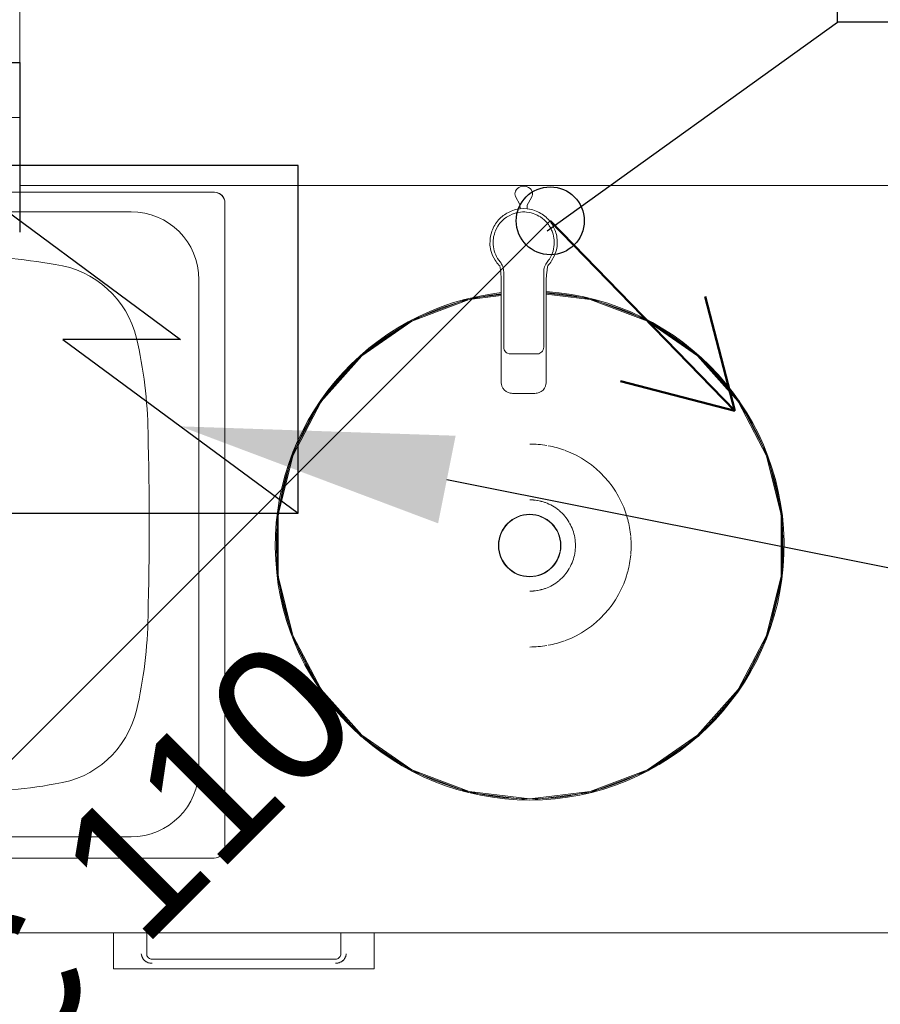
# Model space of a CAD drawing. Header units: millimetres. Extents: x -37728 to 44100, y 631619 to 691915.
# Tile 22 of 256: x -33485 to -32851, y 662305 to 663030. Entities that reach past the tile are written whole.
import ezdxf
from ezdxf import colors
from ezdxf.entities.mleader import LeaderData, LeaderLine
from ezdxf.lldxf.tags import DXFTag
from ezdxf.math import Vec2, Vec3

# ---------------------------------------------------------------- set-up
doc = ezdxf.new("R2010")
doc.units = ezdxf.units.MM
for name, color, linetype in [('_XREF', 7, 'Continuous'), ('IS_Inne_Urzadzenia_Wodociag', 3, 'SOLID'), ('IS_Opisy_działek_Wodociag', 7, 'SOLID')]:
    doc.layers.add(name, color=color, linetype=linetype)
for name, color, linetype, lineweight in [('A-DETL-GENF', 252, 'Continuous', 5), ('A-GENM', 252, 'Continuous', 5), ('A-GLAZ', 252, 'Continuous', 5), ('A-WALL', 252, 'Continuous', 35), ('G-IMPT', 252, 'Continuous', 5), ('I-FURN', 252, 'Continuous', 5), ('ins-kanaliza-sanitarna', 14, 'Continuous', 30), ('ins-kanaliza_pod stropem', 108, 'Continuous', 30), ('ins-kanalizacja-sanitarna-w posadzce', 35, 'KANALIZACJA_SANITARNA', 30), ('ins-opisy', 7, 'Continuous', 25), ('IS_kanalizacja podposadzkowa', 14, 'Continuous', 50), ('P-SANR-FIXT', 252, 'Continuous', 5)]:
    doc.layers.add(name, color=color, linetype=linetype, lineweight=lineweight)
doc.styles.add('Arial', font='arial.ttf', dxfattribs={"height": 5.447353})
doc.styles.get("Standard").update_dxf_attribs({"font": 'arial.ttf'})
doc.linetypes.add('KANALIZACJA_SANITARNA', pattern='A,0.5,-0.2,["KS",Standard,S=0.1,R=0,X=-0.1,Y=-0.05],-0.2', length=0.9)
tags = doc.linetypes.add('SOLID', pattern=[10, 10, 0]).pattern_tags.tags
tags[6:7] = [DXFTag(74, 4), DXFTag(75, 0), DXFTag(340, '0'), DXFTag(46, 0.0), DXFTag(50, 0.0), DXFTag(44, 0.0), DXFTag(45, 0.0)]
tags[4:5] = [DXFTag(74, 4), DXFTag(75, 0), DXFTag(340, '0'), DXFTag(46, 0.0), DXFTag(50, 0.0), DXFTag(44, 0.0), DXFTag(45, 0.0)]

# ---------------------------------------------------------------- blocks, each defined once
blk = doc.blocks.new('Modele ogólne 2 - Modele ogólne 1-9019300-__-00_00 Przyziemie PB')
at = {"layer": 'A-GENM', "color": 252}
blk.add_line((63628.875, 66141.592), (63892.187, 66141.592), dxfattribs=at)
for centre, start, end in [((63716.471, 66195.312), 15, 90), ((63716.471, 66147.872), 285, 345)]:
    blk.add_arc(centre, 0.78, start, end, dxfattribs=at)
blk = doc.blocks.new('MEBLE szafka kuchenna doł - 3 szuflady-9019311-__-00_00 Przyziemie PB')
at = {"layer": 'G-IMPT', "color": 252}
for p, q in [((-6.737, 61.959), (6.763, 61.959)), ((-7.137, 60.009), (-7.137, 61.559)), ((-7.137, 60.629), (-7.137, 61.559)), ((-7.137, 60.629), (-7.137, 61.559)), ((7.163, 61.559), (7.163, 60.009)), ((7.163, 61.559), (7.163, 60.046)), ((7.163, 61.559), (7.163, 60.046))]:
    blk.add_line(p, q, dxfattribs=at)
at = {"layer": 'G-IMPT', "color": 252, "flags": 128}
for points in [[(-6.737, 61.959), (-6.807, 61.953), (-6.875, 61.934), (-6.938, 61.905), (-6.995, 61.865), (-7.043, 61.816), (-7.083, 61.759), (-7.112, 61.696), (-7.131, 61.629), (-7.137, 61.559)], [(-7.137, 61.559), (-7.131, 61.629), (-7.112, 61.696), (-7.083, 61.759), (-7.043, 61.816), (-6.995, 61.865), (-6.938, 61.905), (-6.875, 61.934), (-6.807, 61.953), (-6.737, 61.959)], [(-7.043, 61.816), (-7.083, 61.759), (-7.112, 61.696), (-7.131, 61.629), (-7.137, 61.559)], [(-7.137, 61.559), (-7.131, 61.629), (-7.112, 61.696), (-7.083, 61.759), (-7.043, 61.816)], [(-7.043, 61.816), (-7.083, 61.759), (-7.112, 61.696), (-7.131, 61.629), (-7.137, 61.559)], [(-7.137, 61.559), (-7.131, 61.629), (-7.112, 61.696), (-7.083, 61.759), (-7.043, 61.816)], [(-6.737, 61.959), (-6.807, 61.953), (-6.875, 61.934), (-6.938, 61.905)], [(-6.938, 61.905), (-6.875, 61.934), (-6.807, 61.953), (-6.737, 61.959)], [(-6.737, 61.959), (-6.807, 61.953), (-6.875, 61.934), (-6.938, 61.905)], [(-6.938, 61.905), (-6.875, 61.934), (-6.807, 61.953), (-6.737, 61.959)], [(7.163, 61.559), (7.157, 61.629), (7.139, 61.696), (7.109, 61.759), (7.07, 61.816), (7.021, 61.865), (6.964, 61.905), (6.901, 61.934), (6.833, 61.953), (6.763, 61.959)], [(6.763, 61.959), (6.833, 61.953), (6.901, 61.934), (6.964, 61.905), (7.021, 61.865), (7.07, 61.816), (7.109, 61.759), (7.139, 61.696), (7.157, 61.629), (7.163, 61.559)], [(6.964, 61.905), (6.901, 61.934), (6.833, 61.953), (6.763, 61.959)], [(6.763, 61.959), (6.833, 61.953), (6.901, 61.934), (6.964, 61.905)], [(6.964, 61.905), (6.901, 61.934), (6.833, 61.953), (6.763, 61.959)], [(6.763, 61.959), (6.833, 61.953), (6.901, 61.934), (6.964, 61.905)], [(7.163, 61.559), (7.157, 61.629), (7.139, 61.696), (7.109, 61.759), (7.07, 61.816)], [(7.07, 61.816), (7.109, 61.759), (7.139, 61.696), (7.157, 61.629), (7.163, 61.559)], [(7.163, 61.559), (7.157, 61.629), (7.139, 61.696), (7.109, 61.759), (7.07, 61.816)], [(7.07, 61.816), (7.109, 61.759), (7.139, 61.696), (7.157, 61.629), (7.163, 61.559)]]:
    blk.add_lwpolyline(points, dxfattribs=at)
at = {"layer": 'I-FURN', "color": 252}
for p, q in [((-9.587, 62.659), (9.613, 62.659)), ((-9.587, 62.659), (-9.587, 60.009)), ((9.613, 60.009), (9.613, 62.659)), ((28.413, 0.009), (28.413, 0.139))]:
    blk.add_line(p, q, dxfattribs=at)
for points, knots in [([(-6.737, 62.259), (-6.781, 62.258), (-6.874, 62.251), (-7.067, 62.206), (-7.236, 62.118), (-7.344, 62.006), (-7.391, 61.945), (-7.423, 61.892), (-7.446, 61.849), (-7.467, 61.807), (-7.49, 61.753), (-7.519, 61.667), (-7.532, 61.603), (-7.537, 61.559)], [0, 0, 0, 0, 0.125, 0.25, 0.5, 0.5625, 0.625, 0.6875, 0.71875, 0.75, 0.8125, 0.875, 1, 1, 1, 1]), ([(7.563, 61.559), (7.558, 61.603), (7.545, 61.667), (7.516, 61.753), (7.493, 61.807), (7.472, 61.849), (7.449, 61.892), (7.417, 61.945), (7.371, 62.006), (7.262, 62.118), (7.093, 62.206), (6.9, 62.251), (6.808, 62.258), (6.763, 62.259)], [0, 0, 0, 0, 0.125, 0.1875, 0.25, 0.28125, 0.3125, 0.375, 0.4375, 0.5, 0.75, 0.875, 1, 1, 1, 1])]:
    blk.add_open_spline(points, degree=3, knots=knots, dxfattribs=at)
for points in [[(-7.537, 61.559), (-7.518, 61.671), (-7.456, 61.868), (-7.291, 62.083), (-7.056, 62.218), (-6.851, 62.254), (-6.737, 62.259)], [(6.763, 62.259), (6.877, 62.254), (7.082, 62.218), (7.318, 62.083), (7.482, 61.868), (7.544, 61.671), (7.563, 61.559)]]:
    blk.add_open_spline(points, degree=3, dxfattribs=at)
blk = doc.blocks.new('Windows_S9000-Double-Vent-Window-with-Sashbars - O3 Windows_S9000-Double-Vent-Window-with-Sashbars 2-9090604-__-00_00 Przyziemie PB')
at = {"layer": 'A-GLAZ', "color": 252}
for p, q in [((-69, -2.4), (-69, -23.4)), ((-69, -23.4), (69, -23.4))]:
    blk.add_line(p, q, dxfattribs=at)
blk = doc.blocks.new('Stainless steel double bowl kitchen sink - J - 870510901 - 870510901 Stainless Steel-9242415-__-00_00 Przyziemie PB')
at = {"layer": 'A-GENM', "color": 252}
for p, q in [((-44.2, 0), (-10.539, 0)), ((-5.59, 0), (7.461, 0)), ((12.41, 0), (44.2, 0)), ((-45, -48.2), (-45, -0.8)), ((-38.085, -1.434), (-10.055, -1.434)), ((-6.069, -1.434), (0.228, -1.434)), ((7.945, -1.434), (0.228, -1.434)), ((38.085, -1.434), (11.931, -1.434)), ((45, -0.8), (45, -48.2)), ((-28.856, -4.85), (-13.556, -4.615)), ((28.856, -4.85), (13.556, -4.615)), ((-43.085, -42.434), (-43.085, -6.434)), ((43.085, -42.434), (43.085, -6.434)), ((-28.856, -44.018), (-13.556, -44.253)), ((28.856, -44.018), (13.556, -44.253)), ((1.682, -47.434), (-38.085, -47.434)), ((1.682, -47.434), (38.085, -47.434)), ((44.2, -49), (-44.2, -49))]:
    blk.add_line(p, q, dxfattribs=at)
for centre in [(-11.407, -24.434), (11.407, -24.434)]:
    blk.add_circle(centre, 3.878, dxfattribs=at)
for centre, radius, start, end in [((-44.2, -0.8), 0.8, 90, 180), ((44.2, -0.8), 0.8, 360, 90), ((-38.085, -6.434), 5, 90, 180), ((38.085, -6.434), 5, 360, 90), ((-26.269, -39.062), 34.31, 94.3232, 100.46346), ((-13.402, -14.634), 10.021, 68.37504, 90.87941), ((13.402, -14.634), 10.021, 89.12059, 100.62169), ((26.269, -39.062), 34.31, 79.53654, 85.6768), ((-31.562, -12.371), 7.111, 97.57899, 166.70526), ((31.562, -12.371), 7.111, 13.29474, 82.42101), ((13.402, -14.634), 10.021, 121.35066, 156.78112), ((-13.402, -14.634), 10.021, 23.21888, 45.74226), ((-7.416, -18.077), 31.922, 166.70526, 179.29474), ((-54.695, -23.558), 52.117, 359.03679, 14.30107), ((54.695, -23.558), 52.117, 165.69893, 180.96321), ((7.416, -18.077), 31.922, 0.70526, 13.29474), ((225.05, -24.434), 264.471, 178.5375, 181.4625), ((-225.05, -24.434), 264.471, 358.5375, 1.4625), ((-54.695, -25.31), 52.117, 345.69893, 0.96321), ((54.695, -25.31), 52.117, 179.03679, 194.30107), ((-7.416, -30.791), 31.922, 180.70526, 193.29474), ((7.416, -30.791), 31.922, 346.70526, 359.29474), ((-31.562, -36.497), 7.111, 193.29474, 262.42101), ((-13.402, -34.233), 10.021, 269.12059, 336.78112), ((13.402, -34.233), 10.021, 203.21888, 270.87941), ((31.562, -36.497), 7.111, 277.57899, 346.70526), ((-38.085, -42.434), 5, 180, 270), ((38.085, -42.434), 5, 270, 360), ((-26.269, -9.805), 34.31, 259.53654, 265.6768), ((26.269, -9.805), 34.31, 274.3232, 280.46346), ((-44.2, -48.2), 0.8, 180, 270), ((44.2, -48.2), 0.8, 270, 360)]:
    blk.add_arc(centre, radius, start, end, dxfattribs=at)
blk = doc.blocks.new('Sanitary_Basins_DELABIE_120470-HEMI-inset-round-washbasin-diam-3 - Sanitary_Basins_DELABIE_120470-HEMI-inset-round-washbasin-diam-3-9282861-__-00_00 Przyziemie PB')
at = {"layer": 'A-GENM', "color": 252}
for radius, start, end in [(18.73, 90, 263.54413), (18.65, 90, 263.51644), (18.73, 273.73789, 90), (18.65, 273.75392, 90), (7.469, 80.2369, 90), (7.469, 69.86628, 79.41176), (7.469, 15.2254, 69.61315), (3.368, 70.53114, 90), (3.357, 83.57455, 90), (3.357, 70, 80.82776), (3.368, 50.30106, 70), (2.302, 90, 270), (2.275, 90, 270), (2.302, 270, 90), (2.275, 270, 88.90242), (3.368, 30, 50), (3.368, 10, 29.4335), (7.469, 5.29412, 14.98902), (3.368, 350.40588, 9.59412), (7.469, 355.10206, 4.89794), (3.368, 330.5665, 350), (7.469, 345.01098, 354.70588), (3.368, 310, 330), (7.469, 290.38685, 344.7746), (3.368, 290, 309.69894), (3.368, 270, 289.46886), (3.357, 270, 276.42545), (3.357, 279.17224, 290), (7.469, 280.58824, 290.13372), (7.469, 270, 279.7631)]:
    blk.add_arc((0, 0), radius, start, end, dxfattribs=at)
at = {"layer": 'G-IMPT', "color": 252, "flags": 128}
for points in [[(0, 18.73), (-4.482, 18.186), (-8.704, 16.585), (-12.42, 14.02), (-15.414, 10.64), (-17.513, 6.642), (-18.593, 2.258), (-18.593, -2.258), (-17.513, -6.642), (-15.414, -10.64), (-12.42, -14.02), (-8.704, -16.585), (-4.482, -18.186), (-2.09, -18.476)], [(-2.09, -18.396), (-4.463, -18.108), (-8.667, -16.514), (-12.367, -13.96), (-15.349, -10.594), (-17.438, -6.613), (-18.514, -2.248), (-18.514, 2.248), (-17.438, 6.613), (-15.349, 10.594), (-12.367, 13.96), (-8.667, 16.514), (-4.463, 18.108), (0, 18.65)], [(1.21, -18.583), (4.482, -18.186), (8.704, -16.585), (12.42, -14.02), (15.414, -10.64), (17.513, -6.642), (18.593, -2.258), (18.593, 2.258), (17.513, 6.642), (15.414, 10.64), (12.42, 14.02), (8.704, 16.585), (4.482, 18.186), (0, 18.73)], [(0, 18.65), (4.463, 18.108), (8.667, 16.514), (12.367, 13.96), (15.349, 10.594), (17.438, 6.613), (18.514, 2.248), (18.514, -2.248), (17.438, -6.613), (15.349, -10.594), (12.367, -13.96), (8.667, -16.514), (4.463, -18.108), (1.21, -18.503)]]:
    blk.add_lwpolyline(points, dxfattribs=at)
blk = doc.blocks.new('Sanitary_Taps-Mixers_DURAVIT-AG_A-1-Single-lever-washbasin-mixer A11010 - A_1 Single lever washbasin mixer with pop-up waste - A11010001010-8252695-__-00_00 Przyziemie PB')
at = {"layer": 'A-DETL-GENF', "color": 252}
for p, q in [((-0.631, 3.687), (-0.641, 3.584)), ((-0.596, 3.792), (-0.631, 3.687)), ((-0.535, 3.893), (-0.596, 3.792)), ((-0.451, 3.983), (-0.535, 3.893)), ((-0.347, 4.057), (-0.451, 3.983)), ((-0.244, 4.108), (-0.347, 4.057)), ((-0.143, 4.142), (-0.244, 4.108)), ((-0.041, 4.159), (-0.143, 4.142)), ((0.058, 4.159), (-0.041, 4.159)), ((0.16, 4.142), (0.058, 4.159)), ((0.261, 4.108), (0.16, 4.142)), ((0.364, 4.057), (0.261, 4.108)), ((0.468, 3.983), (0.364, 4.057)), ((0.553, 3.893), (0.468, 3.983)), ((0.613, 3.792), (0.553, 3.893)), ((0.648, 3.687), (0.613, 3.792)), ((0.656, 3.533), (0.648, 3.687)), ((-0.641, 3.584), (-0.631, 3.481)), ((-0.631, 3.481), (-0.596, 3.376)), ((-0.596, 3.376), (-0.28, 2.81)), ((0.259, 2.759), (0.586, 3.325)), ((0.586, 3.325), (0.633, 3.429)), ((0.633, 3.429), (0.656, 3.533)), ((-1.125, 2.221), (-1.226, 2.167)), ((-1.125, 2.221), (-1.226, 2.167)), ((-1.021, 2.271), (-1.125, 2.221)), ((-1.021, 2.271), (-1.125, 2.221)), ((-0.913, 2.317), (-1.021, 2.271)), ((-0.913, 2.317), (-1.021, 2.271)), ((-0.801, 2.359), (-0.913, 2.317)), ((-0.801, 2.359), (-0.913, 2.317)), ((-0.685, 2.395), (-0.801, 2.359)), ((-0.685, 2.395), (-0.801, 2.359)), ((-0.54, 2.183), (-0.691, 2.14)), ((-0.567, 2.426), (-0.685, 2.395)), ((-0.567, 2.426), (-0.685, 2.395)), ((-0.446, 2.451), (-0.567, 2.426)), ((-0.446, 2.451), (-0.567, 2.426)), ((-0.434, 2.207), (-0.54, 2.183)), ((-0.258, 2.475), (-0.446, 2.451)), ((-0.258, 2.475), (-0.446, 2.451)), ((-0.23, 2.238), (-0.434, 2.207)), ((-0.28, 2.81), (-0.258, 2.475)), ((0.001, 2.493), (-0.258, 2.475)), ((-0.074, 2.249), (-0.23, 2.238)), ((0.083, 2.249), (-0.074, 2.249)), ((0.259, 2.477), (0.001, 2.493)), ((0.207, 2.241), (0.083, 2.249)), ((0.395, 2.216), (0.207, 2.241)), ((0.259, 2.477), (0.259, 2.759)), ((0.436, 2.453), (0.259, 2.477)), ((0.436, 2.453), (0.259, 2.477)), ((0.549, 2.183), (0.395, 2.216)), ((0.562, 2.427), (0.436, 2.453)), ((0.562, 2.427), (0.436, 2.453)), ((0.7, 2.14), (0.549, 2.183)), ((0.686, 2.395), (0.562, 2.427)), ((0.686, 2.395), (0.562, 2.427)), ((0.807, 2.356), (0.686, 2.395)), ((0.807, 2.356), (0.686, 2.395)), ((0.926, 2.312), (0.807, 2.356)), ((0.926, 2.312), (0.807, 2.356)), ((1.042, 2.262), (0.926, 2.312)), ((1.042, 2.262), (0.926, 2.312)), ((1.155, 2.206), (1.042, 2.262)), ((1.155, 2.206), (1.042, 2.262)), ((1.263, 2.145), (1.155, 2.206)), ((1.263, 2.145), (1.155, 2.206)), ((-1.993, 1.485), (-2.063, 1.385)), ((-1.993, 1.485), (-2.063, 1.385)), ((-1.918, 1.58), (-1.993, 1.485)), ((-1.918, 1.58), (-1.993, 1.485)), ((-1.841, 1.671), (-1.918, 1.58)), ((-1.841, 1.671), (-1.918, 1.58)), ((-1.76, 1.757), (-1.841, 1.671)), ((-1.76, 1.757), (-1.841, 1.671)), ((-1.677, 1.837), (-1.76, 1.757)), ((-1.677, 1.837), (-1.76, 1.757)), ((-1.614, 1.563), (-1.742, 1.418)), ((-1.591, 1.913), (-1.677, 1.837)), ((-1.591, 1.913), (-1.677, 1.837)), ((-1.501, 1.672), (-1.614, 1.563)), ((-1.503, 1.983), (-1.591, 1.913)), ((-1.503, 1.983), (-1.591, 1.913)), ((-1.414, 2.048), (-1.503, 1.983)), ((-1.414, 2.048), (-1.503, 1.983)), ((-1.423, 1.739), (-1.501, 1.672)), ((-1.253, 1.865), (-1.423, 1.739)), ((-1.322, 2.109), (-1.414, 2.048)), ((-1.322, 2.109), (-1.414, 2.048)), ((-1.226, 2.167), (-1.322, 2.109)), ((-1.226, 2.167), (-1.322, 2.109)), ((-1.12, 1.949), (-1.253, 1.865)), ((-1.029, 1.999), (-1.12, 1.949)), ((-0.856, 2.079), (-1.029, 1.999)), ((-0.691, 2.14), (-0.856, 2.079)), ((0.833, 2.092), (0.7, 2.14)), ((0.991, 2.022), (0.833, 2.092)), ((1.13, 1.949), (0.991, 2.022)), ((1.236, 1.883), (1.13, 1.949)), ((1.39, 1.773), (1.236, 1.883)), ((1.368, 2.079), (1.263, 2.145)), ((1.368, 2.079), (1.263, 2.145)), ((1.468, 2.009), (1.368, 2.079)), ((1.468, 2.009), (1.368, 2.079)), ((1.51, 1.672), (1.39, 1.773)), ((1.564, 1.935), (1.468, 2.009)), ((1.564, 1.935), (1.468, 2.009)), ((1.596, 1.591), (1.51, 1.672)), ((1.654, 1.858), (1.564, 1.935)), ((1.654, 1.858), (1.564, 1.935)), ((1.728, 1.446), (1.596, 1.591)), ((1.74, 1.777), (1.654, 1.858)), ((1.74, 1.777), (1.654, 1.858)), ((1.821, 1.693), (1.74, 1.777)), ((1.821, 1.693), (1.74, 1.777)), ((1.896, 1.608), (1.821, 1.693)), ((1.896, 1.608), (1.821, 1.693)), ((1.966, 1.52), (1.896, 1.608)), ((1.966, 1.52), (1.896, 1.608)), ((2.031, 1.431), (1.966, 1.52)), ((2.031, 1.431), (1.966, 1.52)), ((-2.34, 0.824), (-2.378, 0.702)), ((-2.34, 0.824), (-2.378, 0.702)), ((-2.295, 0.943), (-2.34, 0.824)), ((-2.295, 0.943), (-2.34, 0.824)), ((-2.245, 1.059), (-2.295, 0.943)), ((-2.245, 1.059), (-2.295, 0.943)), ((-2.189, 1.171), (-2.245, 1.059)), ((-2.189, 1.171), (-2.245, 1.059)), ((-2.128, 1.28), (-2.189, 1.171)), ((-2.128, 1.28), (-2.189, 1.171)), ((-2.11, 0.77), (-2.158, 0.619)), ((-2.063, 1.385), (-2.128, 1.28)), ((-2.063, 1.385), (-2.128, 1.28)), ((-2.074, 0.861), (-2.11, 0.77)), ((-1.994, 1.033), (-2.074, 0.861)), ((-1.903, 1.192), (-1.994, 1.033)), ((-1.816, 1.323), (-1.903, 1.192)), ((-1.742, 1.418), (-1.816, 1.323)), ((1.825, 1.323), (1.728, 1.446)), ((1.888, 1.231), (1.825, 1.323)), ((1.991, 1.056), (1.888, 1.231)), ((2.06, 0.915), (1.991, 1.056)), ((2.092, 1.339), (2.031, 1.431)), ((2.092, 1.339), (2.031, 1.431)), ((2.097, 0.828), (2.06, 0.915)), ((2.15, 1.243), (2.092, 1.339)), ((2.15, 1.243), (2.092, 1.339)), ((2.168, 0.62), (2.097, 0.828)), ((2.204, 1.142), (2.15, 1.243)), ((2.204, 1.142), (2.15, 1.243)), ((2.255, 1.038), (2.204, 1.142)), ((2.255, 1.038), (2.204, 1.142)), ((2.301, 0.929), (2.255, 1.038)), ((2.301, 0.929), (2.255, 1.038)), ((2.342, 0.817), (2.301, 0.929)), ((2.342, 0.817), (2.301, 0.929)), ((2.378, 0.702), (2.342, 0.817)), ((2.378, 0.702), (2.342, 0.817)), ((-2.468, 0.199), (-2.481, -0.193)), ((-2.468, 0.199), (-2.481, -0.193)), ((-2.456, 0.326), (-2.468, 0.199)), ((-2.456, 0.326), (-2.468, 0.199)), ((-2.436, 0.453), (-2.456, 0.326)), ((-2.436, 0.453), (-2.456, 0.326)), ((-2.41, 0.578), (-2.436, 0.453)), ((-2.41, 0.578), (-2.436, 0.453)), ((-2.378, 0.702), (-2.41, 0.578)), ((-2.378, 0.702), (-2.41, 0.578)), ((-2.24, 0.157), (-2.245, 0)), ((-2.223, 0.313), (-2.24, 0.157)), ((-2.208, 0.409), (-2.223, 0.313)), ((-2.158, 0.619), (-2.208, 0.409)), ((2.206, 0.468), (2.168, 0.62)), ((2.233, 0.313), (2.206, 0.468)), ((2.246, 0.202), (2.233, 0.313)), ((2.255, 0), (2.246, 0.202)), ((2.409, 0.584), (2.378, 0.702)), ((2.409, 0.584), (2.378, 0.702)), ((2.434, 0.463), (2.409, 0.584)), ((2.434, 0.463), (2.409, 0.584)), ((2.454, 0.34), (2.434, 0.463)), ((2.454, 0.34), (2.434, 0.463)), ((2.467, 0.215), (2.454, 0.34)), ((2.467, 0.215), (2.454, 0.34)), ((2.474, 0.089), (2.467, 0.215)), ((2.474, 0.089), (2.467, 0.215)), ((2.474, -0.038), (2.474, 0.089)), ((2.474, -0.038), (2.474, 0.089)), ((-2.481, -0.193), (-2.421, -0.588)), ((-2.481, -0.193), (-2.421, -0.588)), ((-2.421, -0.588), (-2.289, -0.965)), ((-2.421, -0.588), (-2.289, -0.965)), ((-2.245, 0), (-2.24, -0.154)), ((-2.24, -0.154), (-2.224, -0.308)), ((-2.224, -0.308), (-2.198, -0.46)), ((-2.198, -0.46), (-2.161, -0.61)), ((-2.161, -0.61), (-2.114, -0.757)), ((2.124, -0.757), (2.164, -0.634)), ((2.164, -0.634), (2.207, -0.46)), ((2.207, -0.46), (2.232, -0.32)), ((2.232, -0.32), (2.249, -0.154)), ((2.249, -0.154), (2.255, 0)), ((2.278, -0.966), (2.41, -0.545)), ((2.278, -0.966), (2.41, -0.545)), ((2.41, -0.545), (2.436, -0.42)), ((2.41, -0.545), (2.436, -0.42)), ((2.436, -0.42), (2.456, -0.293)), ((2.436, -0.42), (2.456, -0.293)), ((2.456, -0.293), (2.468, -0.166)), ((2.456, -0.293), (2.468, -0.166)), ((2.468, -0.166), (2.474, -0.038)), ((2.468, -0.166), (2.474, -0.038)), ((-2.289, -0.965), (-2.092, -1.306)), ((-2.289, -0.965), (-2.092, -1.306)), ((-2.114, -0.757), (-2.057, -0.901)), ((-2.092, -1.306), (-2.031, -1.397)), ((-2.092, -1.306), (-2.031, -1.397)), ((-2.057, -0.901), (-1.991, -1.04)), ((-2.031, -1.397), (-1.966, -1.487)), ((-2.031, -1.397), (-1.966, -1.487)), ((-1.991, -1.04), (-1.915, -1.174)), ((-1.915, -1.174), (-1.829, -1.303)), ((-1.829, -1.303), (-1.736, -1.426)), ((-1.736, -1.426), (-1.665, -1.523)), ((1.675, -1.522), (1.738, -1.435)), ((1.738, -1.435), (1.839, -1.303)), ((1.839, -1.303), (1.898, -1.216)), ((1.898, -1.216), (2, -1.04)), ((1.993, -1.451), (2.063, -1.351)), ((1.993, -1.451), (2.063, -1.351)), ((2, -1.04), (2.051, -0.935)), ((2.051, -0.935), (2.124, -0.757)), ((2.063, -1.351), (2.278, -0.966)), ((2.063, -1.351), (2.278, -0.966)), ((-1.966, -1.487), (-1.896, -1.574)), ((-1.966, -1.487), (-1.896, -1.574)), ((-1.896, -1.574), (-1.821, -1.66)), ((-1.896, -1.574), (-1.821, -1.66)), ((-1.821, -1.66), (-1.763, -1.719)), ((-1.821, -1.66), (-1.763, -1.719)), ((-1.763, -1.719), (-1.716, -1.998)), ((-1.763, -1.719), (-1.716, -1.998)), ((-1.716, -1.998), (-1.687, -2.231)), ((-1.716, -1.998), (-1.687, -2.231)), ((-1.665, -1.523), (-1.622, -1.592)), ((-1.622, -1.592), (-1.584, -1.663)), ((-1.584, -1.663), (-1.543, -1.758)), ((-1.543, -1.758), (-1.513, -1.851)), ((-1.513, -1.851), (-1.489, -1.956)), ((-1.489, -1.956), (-1.476, -2.049)), ((-1.476, -2.049), (-1.47, -2.161)), ((-1.47, -2.161), (-1.47, -2.831)), ((1.48, -2.169), (1.484, -2.068)), ((1.48, -3.091), (1.48, -2.169)), ((1.484, -2.068), (1.496, -1.968)), ((1.496, -1.968), (1.514, -1.885)), ((1.514, -1.885), (1.543, -1.786)), ((1.543, -1.786), (1.579, -1.695)), ((1.579, -1.695), (1.626, -1.6)), ((1.626, -1.6), (1.675, -1.522)), ((1.696, -2.231), (1.725, -1.998)), ((1.696, -2.231), (1.725, -1.998)), ((1.725, -1.998), (1.759, -1.789)), ((1.725, -1.998), (1.759, -1.789)), ((1.759, -1.789), (1.775, -1.707)), ((1.759, -1.789), (1.775, -1.707)), ((1.775, -1.707), (1.841, -1.638)), ((1.775, -1.707), (1.841, -1.638)), ((1.841, -1.638), (1.918, -1.547)), ((1.841, -1.638), (1.918, -1.547)), ((1.918, -1.547), (1.993, -1.451)), ((1.918, -1.547), (1.993, -1.451)), ((-1.687, -2.231), (-1.675, -2.357)), ((-1.687, -2.231), (-1.675, -2.357)), ((-1.675, -2.357), (-1.665, -2.49)), ((-1.675, -2.357), (-1.665, -2.49)), ((-1.665, -2.49), (-1.656, -2.631)), ((-1.665, -2.49), (-1.656, -2.631)), ((-1.656, -2.631), (-1.65, -2.779)), ((-1.656, -2.631), (-1.65, -2.779)), ((-1.65, -2.779), (-1.647, -2.936)), ((-1.65, -2.779), (-1.647, -2.936)), ((-1.47, -2.831), (-1.47, -6.36)), ((1.656, -2.936), (1.66, -2.779)), ((1.656, -2.936), (1.66, -2.779)), ((1.66, -2.779), (1.666, -2.631)), ((1.66, -2.779), (1.666, -2.631)), ((1.666, -2.631), (1.674, -2.49)), ((1.666, -2.631), (1.674, -2.49)), ((1.674, -2.49), (1.684, -2.357)), ((1.674, -2.49), (1.684, -2.357)), ((1.684, -2.357), (1.696, -2.231)), ((1.684, -2.357), (1.696, -2.231)), ((-1.647, -2.936), (-1.645, -3.102)), ((-1.647, -2.936), (-1.645, -3.102)), ((-1.645, -3.102), (-1.645, -3.185)), ((-1.645, -3.102), (-1.645, -3.185)), ((-1.645, -3.185), (-1.645, -3.358)), ((-1.645, -3.185), (-1.645, -3.358)), ((-1.645, -3.358), (-1.645, -3.53)), ((-1.645, -3.358), (-1.645, -3.53)), ((-1.645, -3.53), (-1.645, -3.702)), ((-1.645, -3.53), (-1.645, -3.702)), ((1.48, -4.013), (1.48, -3.091)), ((1.655, -3.102), (1.656, -2.936)), ((1.655, -3.102), (1.656, -2.936)), ((1.655, -3.185), (1.655, -3.102)), ((1.655, -3.185), (1.655, -3.102)), ((1.655, -3.358), (1.655, -3.185)), ((1.655, -3.358), (1.655, -3.185)), ((1.655, -3.53), (1.655, -3.358)), ((1.655, -3.53), (1.655, -3.358)), ((1.655, -3.702), (1.655, -3.53)), ((1.655, -3.702), (1.655, -3.53)), ((-1.645, -3.702), (-1.645, -3.874)), ((-1.645, -3.702), (-1.645, -3.874)), ((-1.645, -3.874), (-1.645, -4.219)), ((-1.645, -3.874), (-1.645, -4.219)), ((-1.645, -4.219), (-1.645, -4.391)), ((-1.645, -4.219), (-1.645, -4.391)), ((1.48, -4.934), (1.48, -4.013)), ((1.655, -3.874), (1.655, -3.702)), ((1.655, -3.874), (1.655, -3.702)), ((1.655, -4.047), (1.655, -3.874)), ((1.655, -4.047), (1.655, -3.874)), ((1.655, -4.391), (1.655, -4.047)), ((1.655, -4.391), (1.655, -4.047)), ((-1.645, -4.391), (-1.645, -4.564)), ((-1.645, -4.391), (-1.645, -4.564)), ((-1.645, -4.564), (-1.645, -4.75)), ((-1.645, -4.564), (-1.645, -4.75)), ((-1.645, -4.75), (-1.645, -4.937)), ((-1.645, -4.75), (-1.645, -4.937)), ((-1.645, -4.937), (-1.645, -5.124)), ((-1.645, -4.937), (-1.645, -5.124)), ((1.48, -6.36), (1.48, -4.934)), ((1.655, -4.564), (1.655, -4.391)), ((1.655, -4.564), (1.655, -4.391)), ((1.655, -4.75), (1.655, -4.564)), ((1.655, -4.75), (1.655, -4.564)), ((1.655, -4.937), (1.655, -4.75)), ((1.655, -4.937), (1.655, -4.75)), ((1.655, -5.124), (1.655, -4.937)), ((1.655, -5.124), (1.655, -4.937)), ((-1.645, -5.124), (-1.645, -5.31)), ((-1.645, -5.124), (-1.645, -5.31)), ((-1.645, -5.31), (-1.645, -5.469)), ((-1.645, -5.31), (-1.645, -5.469)), ((-1.645, -5.469), (-1.645, -5.629)), ((-1.645, -5.469), (-1.645, -5.629)), ((-1.645, -5.629), (-1.645, -5.788)), ((-1.645, -5.629), (-1.645, -5.788)), ((-1.645, -5.788), (-1.645, -5.947)), ((-1.645, -5.788), (-1.645, -5.947)), ((1.655, -5.31), (1.655, -5.124)), ((1.655, -5.31), (1.655, -5.124)), ((1.655, -5.469), (1.655, -5.31)), ((1.655, -5.469), (1.655, -5.31)), ((1.655, -5.629), (1.655, -5.469)), ((1.655, -5.629), (1.655, -5.469)), ((1.655, -5.788), (1.655, -5.629)), ((1.655, -5.788), (1.655, -5.629)), ((1.655, -5.947), (1.655, -5.788)), ((1.655, -5.947), (1.655, -5.788)), ((-1.645, -5.947), (-1.645, -6.291)), ((-1.645, -5.947), (-1.645, -6.291)), ((-1.645, -6.291), (-1.645, -6.464)), ((-1.645, -6.291), (-1.645, -6.464)), ((-1.645, -6.464), (-1.645, -6.636)), ((-1.645, -6.464), (-1.645, -6.636)), ((-1.47, -6.36), (-1.47, -6.479)), ((-1.47, -6.479), (-1.47, -6.598)), ((1.48, -6.479), (1.48, -6.36)), ((1.48, -6.598), (1.48, -6.479)), ((1.655, -6.119), (1.655, -5.947)), ((1.655, -6.119), (1.655, -5.947)), ((1.655, -6.464), (1.655, -6.119)), ((1.655, -6.464), (1.655, -6.119)), ((1.655, -6.636), (1.655, -6.464)), ((1.655, -6.636), (1.655, -6.464)), ((-1.645, -6.636), (-1.645, -6.801)), ((-1.645, -6.636), (-1.645, -6.801)), ((-1.645, -6.801), (-1.645, -6.967)), ((-1.645, -6.801), (-1.645, -6.967)), ((-1.645, -6.967), (-1.645, -7.146)), ((-1.645, -6.967), (-1.645, -7.146)), ((-1.645, -7.146), (-1.645, -7.325)), ((-1.645, -7.146), (-1.645, -7.325)), ((-1.47, -6.598), (-1.47, -6.717)), ((-1.47, -6.717), (-1.47, -6.836)), ((-1.47, -6.836), (-1.47, -6.955)), ((-1.47, -6.955), (-1.47, -7.073)), ((-1.47, -7.073), (-1.47, -7.192)), ((-1.47, -7.192), (-1.47, -7.31)), ((1.48, -6.717), (1.48, -6.598)), ((1.48, -6.836), (1.48, -6.717)), ((1.48, -6.955), (1.48, -6.836)), ((1.48, -7.073), (1.48, -6.955)), ((1.48, -7.192), (1.48, -7.073)), ((1.48, -7.7), (1.48, -7.192)), ((1.655, -6.801), (1.655, -6.636)), ((1.655, -6.801), (1.655, -6.636)), ((1.655, -6.967), (1.655, -6.801)), ((1.655, -6.967), (1.655, -6.801)), ((1.655, -7.146), (1.655, -6.967)), ((1.655, -7.146), (1.655, -6.967)), ((1.655, -7.325), (1.655, -7.146)), ((1.655, -7.325), (1.655, -7.146)), ((-1.645, -7.325), (-1.645, -7.504)), ((-1.645, -7.325), (-1.645, -7.504)), ((-1.645, -7.504), (-1.645, -7.684)), ((-1.645, -7.504), (-1.645, -7.684)), ((-1.645, -7.684), (-1.645, -7.878)), ((-1.645, -7.684), (-1.645, -7.878)), ((-1.645, -7.878), (-1.645, -8.072)), ((-1.645, -7.878), (-1.645, -8.072)), ((-1.47, -7.31), (-1.47, -7.428)), ((-1.47, -7.428), (-1.47, -7.545)), ((-1.47, -7.545), (-1.47, -7.7)), ((-1.47, -7.7), (-1.462, -7.789)), ((-1.462, -7.789), (-1.434, -7.887)), ((-1.434, -7.887), (-1.395, -7.963)), ((-1.395, -7.963), (-1.331, -8.045)), ((1.391, -7.984), (1.442, -7.891)), ((1.442, -7.891), (1.47, -7.798)), ((1.47, -7.798), (1.48, -7.7)), ((1.655, -7.504), (1.655, -7.325)), ((1.655, -7.504), (1.655, -7.325)), ((1.655, -7.684), (1.655, -7.504)), ((1.655, -7.684), (1.655, -7.504)), ((1.655, -7.878), (1.655, -7.684)), ((1.655, -7.878), (1.655, -7.684)), ((1.655, -8.072), (1.655, -7.878)), ((1.655, -8.072), (1.655, -7.878)), ((-1.645, -8.072), (-1.645, -8.237)), ((-1.645, -8.072), (-1.645, -8.237)), ((-1.645, -8.237), (-1.645, -8.403)), ((-1.645, -8.237), (-1.645, -8.403)), ((-1.645, -8.403), (-1.645, -8.582)), ((-1.645, -8.403), (-1.645, -8.582)), ((-1.645, -8.582), (-1.645, -8.761)), ((-1.645, -8.582), (-1.645, -8.761)), ((-1.331, -8.045), (-1.25, -8.114)), ((-1.25, -8.114), (-1.178, -8.155)), ((-1.178, -8.155), (-1.068, -8.19)), ((-1.068, -8.19), (-0.97, -8.2)), ((-0.97, -8.2), (-0.809, -8.2)), ((-0.809, -8.2), (-0.7, -8.2)), ((-0.7, -8.2), (-0.558, -8.2)), ((-0.558, -8.2), (-0.471, -8.2)), ((-0.471, -8.2), (-0.382, -8.2)), ((-0.382, -8.2), (-0.265, -8.2)), ((-0.265, -8.2), (-0.114, -8.2)), ((-0.114, -8.2), (0.005, -8.2)), ((0.005, -8.2), (0.128, -8.2)), ((0.128, -8.2), (0.251, -8.2)), ((0.251, -8.2), (0.398, -8.2)), ((0.398, -8.2), (0.491, -8.2)), ((0.491, -8.2), (0.585, -8.2)), ((0.585, -8.2), (0.764, -8.2)), ((0.764, -8.2), (0.907, -8.2)), ((0.907, -8.2), (1.026, -8.198)), ((1.026, -8.198), (1.11, -8.182)), ((1.11, -8.182), (1.201, -8.148)), ((1.201, -8.148), (1.276, -8.102)), ((1.276, -8.102), (1.34, -8.047)), ((1.34, -8.047), (1.391, -7.984)), ((1.655, -8.237), (1.655, -8.072)), ((1.655, -8.237), (1.655, -8.072)), ((1.655, -8.403), (1.655, -8.237)), ((1.655, -8.403), (1.655, -8.237)), ((1.655, -8.582), (1.655, -8.403)), ((1.655, -8.582), (1.655, -8.403)), ((1.655, -8.761), (1.655, -8.582)), ((1.655, -8.761), (1.655, -8.582)), ((-1.645, -8.761), (-1.645, -8.94)), ((-1.645, -8.761), (-1.645, -8.94)), ((-1.645, -8.94), (-1.645, -9.12)), ((-1.645, -8.94), (-1.645, -9.12)), ((-1.645, -9.12), (-1.645, -9.306)), ((-1.645, -9.12), (-1.645, -9.306)), ((-1.645, -9.306), (-1.645, -9.508)), ((-1.645, -9.306), (-1.645, -9.508)), ((1.655, -8.94), (1.655, -8.761)), ((1.655, -8.94), (1.655, -8.761)), ((1.655, -9.12), (1.655, -8.94)), ((1.655, -9.12), (1.655, -8.94)), ((1.655, -9.306), (1.655, -9.12)), ((1.655, -9.306), (1.655, -9.12)), ((1.655, -9.508), (1.655, -9.306)), ((1.655, -9.508), (1.655, -9.306)), ((-1.645, -9.508), (-1.645, -9.68)), ((-1.645, -9.508), (-1.645, -9.68)), ((-1.645, -9.68), (-1.645, -9.762)), ((-1.645, -9.68), (-1.645, -9.762)), ((-1.645, -9.762), (-1.645, -9.928)), ((-1.645, -9.762), (-1.645, -9.928)), ((-1.645, -9.928), (-1.645, -10.093)), ((-1.645, -9.928), (-1.645, -10.093)), ((-1.645, -10.093), (-1.645, -10.258)), ((-1.645, -10.093), (-1.645, -10.258)), ((1.655, -9.68), (1.655, -9.508)), ((1.655, -9.68), (1.655, -9.508)), ((1.655, -9.762), (1.655, -9.68)), ((1.655, -9.762), (1.655, -9.68)), ((1.655, -9.928), (1.655, -9.762)), ((1.655, -9.928), (1.655, -9.762)), ((1.655, -10.093), (1.655, -9.928)), ((1.655, -10.093), (1.655, -9.928)), ((1.655, -10.258), (1.655, -10.093)), ((1.655, -10.258), (1.655, -10.093)), ((-1.645, -10.258), (-1.644, -10.341)), ((-1.645, -10.258), (-1.644, -10.341)), ((-1.644, -10.341), (-1.636, -10.423)), ((-1.644, -10.341), (-1.636, -10.423)), ((-1.636, -10.423), (-1.594, -10.583)), ((-1.636, -10.423), (-1.594, -10.583)), ((-1.594, -10.583), (-1.52, -10.73)), ((-1.594, -10.583), (-1.52, -10.73)), ((-1.52, -10.73), (-1.417, -10.859)), ((-1.52, -10.73), (-1.417, -10.859)), ((-1.417, -10.859), (-1.29, -10.965)), ((-1.417, -10.859), (-1.29, -10.965)), ((1.3, -10.965), (1.427, -10.859)), ((1.3, -10.965), (1.427, -10.859)), ((1.427, -10.859), (1.529, -10.73)), ((1.427, -10.859), (1.529, -10.73)), ((1.529, -10.73), (1.603, -10.583)), ((1.529, -10.73), (1.603, -10.583)), ((1.603, -10.583), (1.645, -10.423)), ((1.603, -10.583), (1.645, -10.423)), ((1.645, -10.423), (1.654, -10.341)), ((1.645, -10.423), (1.654, -10.341)), ((1.654, -10.341), (1.655, -10.258)), ((1.654, -10.341), (1.655, -10.258)), ((-1.29, -10.965), (-1.145, -11.042)), ((-1.29, -10.965), (-1.145, -11.042)), ((-1.145, -11.042), (-0.986, -11.088)), ((-1.145, -11.042), (-0.986, -11.088)), ((-0.986, -11.088), (-0.904, -11.098)), ((-0.986, -11.088), (-0.904, -11.098)), ((-0.904, -11.098), (-0.822, -11.1)), ((-0.904, -11.098), (-0.822, -11.1)), ((-0.822, -11.1), (-0.656, -11.1)), ((-0.822, -11.1), (-0.656, -11.1)), ((-0.656, -11.1), (-0.491, -11.1)), ((-0.656, -11.1), (-0.491, -11.1)), ((-0.491, -11.1), (-0.326, -11.1)), ((-0.491, -11.1), (-0.326, -11.1)), ((-0.326, -11.1), (-0.161, -11.1)), ((-0.326, -11.1), (-0.161, -11.1)), ((-0.161, -11.1), (0.005, -11.1)), ((-0.161, -11.1), (0.005, -11.1)), ((0.005, -11.1), (0.17, -11.1)), ((0.005, -11.1), (0.17, -11.1)), ((0.17, -11.1), (0.335, -11.1)), ((0.17, -11.1), (0.335, -11.1)), ((0.335, -11.1), (0.501, -11.1)), ((0.335, -11.1), (0.501, -11.1)), ((0.501, -11.1), (0.666, -11.1)), ((0.501, -11.1), (0.666, -11.1)), ((0.666, -11.1), (0.831, -11.1)), ((0.666, -11.1), (0.831, -11.1)), ((0.831, -11.1), (0.914, -11.098)), ((0.831, -11.1), (0.914, -11.098)), ((0.914, -11.098), (0.996, -11.088)), ((0.914, -11.098), (0.996, -11.088)), ((0.996, -11.088), (1.154, -11.042)), ((0.996, -11.088), (1.154, -11.042)), ((1.154, -11.042), (1.3, -10.965)), ((1.154, -11.042), (1.3, -10.965))]:
    blk.add_line(p, q, dxfattribs=at)
blk = doc.blocks.new('A$C4e31ac75')
at = {"layer": 'A-WALL', "lineweight": 5}
blk.add_line((-934.15, 767.65), (-935.15, 767.65), dxfattribs=at)
at = {"layer": 'A-GENM'}
blk.add_blockref('Modele ogólne 2 - Modele ogólne 1-9019300-__-00_00 Przyziemie PB', (-64636.287, -65433.942), dxfattribs=at)
at = {"layer": 'A-GENM', "extrusion": (0, 0, -1), "rotation": 180}
blk.add_blockref('Sanitary_Basins_DELABIE_120470-HEMI-inset-round-washbasin-diam-3 - Sanitary_Basins_DELABIE_120470-HEMI-inset-round-washbasin-diam-3-9282861-__-00_00 Przyziemie PB', (896.6, 736.15), dxfattribs=at)
at = {"layer": 'A-GLAZ'}
blk.add_blockref('Windows_S9000-Double-Vent-Window-with-Sashbars - O3 Windows_S9000-Double-Vent-Window-with-Sashbars 2-9090604-__-00_00 Przyziemie PB', (-865.15, 786.05), dxfattribs=at)
at = {"layer": 'I-FURN', "rotation": 180}
blk.add_blockref('MEBLE szafka kuchenna doł - 3 szuflady-9019311-__-00_00 Przyziemie PB', (-917.637, 767.659), dxfattribs=at)
at = {"layer": 'P-SANR-FIXT'}
for name, p in [('Sanitary_Taps-Mixers_DURAVIT-AG_A-1-Single-lever-washbasin-mixer A11010 - A_1 Single lever washbasin mixer with pop-up waste - A11010001010-8252695-__-00_00 Przyziemie PB', (-897.045, 758.45)), ('Stainless steel double bowl kitchen sink - J - 870510901 - 870510901 Stainless Steel-9242415-__-00_00 Przyziemie PB', (-964.036, 762.15))]:
    blk.add_blockref(name, p, dxfattribs=at)

msp = doc.modelspace()

# ---------------------------------------------------------------- block references
at = {"layer": '_XREF', "xscale": 10, "yscale": 10, "zscale": 10}
msp.add_blockref('A$C4e31ac75', (-24143.63, 655281.12), dxfattribs=at)

# ---------------------------------------------------------------- next in the draw order: linework, layer by layer
at = {"layer": 'ins-kanaliza-sanitarna'}
msp.add_circle((-33094.49, 662881.6), 25, dxfattribs=at)
at = {"layer": 'ins-kanaliza_pod stropem'}
for p, q in [((-33764.62, 662998.13), (-33485.13, 662998.13)), ((-33485.13, 662998.13), (-33485.13, 662873.17))]:
    msp.add_line(p, q, dxfattribs=at)
at = {"layer": 'ins-kanalizacja-sanitarna-w posadzce'}
msp.add_line((-33094.49, 662881.6), (-33930.57, 662045.51), dxfattribs=at)
at = {"layer": 'ins-opisy'}
msp.add_line((-33096.64, 662874.19), (-32883.09, 663027.7, 0), dxfattribs=at)
at = {"layer": 'ins-opisy', "elevation": 0}
msp.add_lwpolyline([(-32883.09, 663264.85), (-32426.31, 663264.85), (-32426.31, 663027.7), (-32883.09, 663027.7)], close=True, dxfattribs=at)
at = {"layer": 'IS_Inne_Urzadzenia_Wodociag', "ltscale": 10}
for points in [[(-33540.09, 662922.32), (-33540.09, 662666.32), (-33280.09, 662666.32), (-33280.09, 662922.32), (-33540.09, 662922.32)], [(-33540.09, 662922.32), (-33366.75, 662794.32), (-33453.42, 662794.32), (-33280.09, 662666.32)]]:
    msp.add_lwpolyline(points, dxfattribs=at)
at = {"layer": 'IS_kanalizacja podposadzkowa', "ltscale": 100}
for p, q in [((-33094.49, 662881.6), (-32958.5, 662741.72)), ((-32958.5, 662741.72), (-32980.35, 662825.95)), ((-32958.5, 662741.72), (-33042.72, 662763.58))]:
    msp.add_line(p, q, dxfattribs=at)

# ---------------------------------------------------------------- next in the draw order: texts
at = {"layer": 'ins-opisy', "linetype": 'Continuous', "insert": (-33695.77, 662185.57), "char_height": 100, "width": 1102.2988, "attachment_point": 1, "rotation": 45, "style": 'Arial'}
msp.add_mtext('PVC 110 \\P2,0%', dxfattribs=at)

# ---------------------------------------------------------------- next in the draw order: leaders
at = {"layer": 'IS_Opisy_działek_Wodociag', "color": 0, "ltscale": 10}
ml = msp.add_multileader_mtext('Standard', dxfattribs=at)
ml.set_content('\\A1;{\\fArial|b0|i1|c238|p34;\\W0.8;Podgrzewacz elektryczny \\Pumieszczony pod stropem\\Ppodłączyć przez zasyfonowanie,\\Pnaczynie wzbiorcze podłączyć \\Pdo kanalizacji poprzez zasyfonowanie}')
ml.set_leader_properties()
ml.build(insert=Vec2(0, 0))
ml.multileader.update_dxf_attribs({"text_left_attachment_type": 6, "text_right_attachment_type": 6, "dogleg_length": 0, "arrow_head_size": 200})
ctx = ml.context
ctx.base_point, ctx.char_height, ctx.arrow_head_size, ctx.landing_gap_size, ctx.plane_origin = Vec3(-31766.23, 662438.86), 120, 200, 100, Vec3(-32347.48, 670384.35)
ctx.left_attachment, ctx.right_attachment = 6, 6
notes = []
notes.append((ctx, [(0, (1, 1, 0), (-31906.25, 662438.86), (1, 0), 140.01, [(0, [(-33366.75, 662730.32)], 0, [])])]))
ctx.mtext.insert, ctx.mtext.rotation, ctx.mtext.width, ctx.mtext.line_spacing_factor = Vec3(-31666.23, 662594.14), 6.283185, 4722.1177, 0.85
for ctx, leaders in notes:
    for number, flags, end, landing, length, lines in leaders:
        leader = LeaderData()
        leader.index, (leader.has_last_leader_line, leader.has_dogleg_vector, leader.attachment_direction) = number, flags
        leader.last_leader_point, leader.dogleg_vector, leader.dogleg_length = Vec3(end), Vec3(landing), length
        for number, points, colour, breaks in lines:
            line = LeaderLine()
            line.index, line.vertices, line.color, line.breaks = number, Vec3.list(points), colors.encode_raw_color(colour), breaks
            leader.lines.append(line)
        ctx.leaders.append(leader)

doc.saveas('drawing.dxf')
